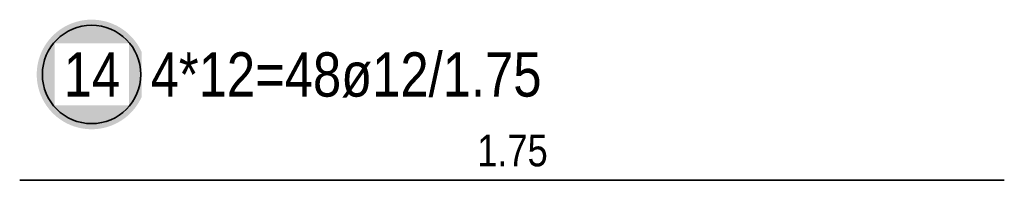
# Model space of a CAD drawing. Header units: millimetres. Extents: x -61 to 115, y -10 to 52.
# Tile 1 of 14: x -60.897 to -57.397, y 39.1 to 39.672. Entities that reach past the tile are written whole.
import ezdxf

# ---------------------------------------------------------------- set-up
doc = ezdxf.new("R2010")
doc.units = ezdxf.units.MM
doc.layers.add('Geschnittene Kanten', color=7, linetype='Continuous', lineweight=20)
doc.styles.add('Arial Narrow', font='ARIALN.TTF')

msp = doc.modelspace()

# ---------------------------------------------------------------- hatches: boundary and pattern name
at = {"layer": 'Geschnittene Kanten', "lineweight": 25, "true_color": 0xffffff}
msp.add_hatch(color=7, dxfattribs=at).paths.add_polyline_path([(-60.446266, 39.476756), (-60.446384, 39.483561), (-60.446741, 39.490359), (-60.447334, 39.497139), (-60.448163, 39.503895), (-60.449228, 39.510617), (-60.450527, 39.517299), (-60.452058, 39.523931), (-60.45382, 39.530505), (-60.45581, 39.537014), (-60.458026, 39.54345), (-60.460465, 39.549804), (-60.463124, 39.55607), (-60.466001, 39.562238), (-60.469091, 39.568303), (-60.472391, 39.574256), (-60.475896, 39.58009), (-60.479603, 39.585799), (-60.483507, 39.591374), (-60.487603, 39.59681), (-60.491887, 39.6021), (-60.496352, 39.607237), (-60.500994, 39.612214), (-60.505807, 39.617027), (-60.510785, 39.621669), (-60.515922, 39.626135), (-60.521212, 39.630418), (-60.526647, 39.634514), (-60.532223, 39.638418), (-60.537931, 39.642125), (-60.543766, 39.645631), (-60.549719, 39.648931), (-60.555783, 39.652021), (-60.561952, 39.654897), (-60.568217, 39.657557), (-60.574572, 39.659996), (-60.581007, 39.662212), (-60.587516, 39.664202), (-60.594091, 39.665964), (-60.600723, 39.667495), (-60.607404, 39.668794), (-60.614127, 39.669858), (-60.620883, 39.670688), (-60.627663, 39.671281), (-60.63446, 39.671637), (-60.641266, 39.671756), (-60.648071, 39.671637), (-60.654868, 39.671281), (-60.661649, 39.670688), (-60.668404, 39.669858), (-60.675127, 39.668794), (-60.681808, 39.667495), (-60.68844, 39.665964), (-60.695015, 39.664202), (-60.701524, 39.662212), (-60.70796, 39.659996), (-60.714314, 39.657557), (-60.720579, 39.654897), (-60.726748, 39.652021), (-60.732813, 39.648931), (-60.738766, 39.645631), (-60.7446, 39.642125), (-60.750308, 39.638418), (-60.755884, 39.634514), (-60.76132, 39.630418), (-60.766609, 39.626135), (-60.771746, 39.621669), (-60.776724, 39.617027), (-60.781537, 39.612214), (-60.786179, 39.607237), (-60.790644, 39.6021), (-60.794928, 39.59681), (-60.799024, 39.591374), (-60.802928, 39.585799), (-60.806635, 39.58009), (-60.810141, 39.574256), (-60.81344, 39.568303), (-60.81653, 39.562238), (-60.819407, 39.55607), (-60.822066, 39.549804), (-60.824506, 39.54345), (-60.826722, 39.537014), (-60.828712, 39.530505), (-60.830473, 39.523931), (-60.832004, 39.517299), (-60.833303, 39.510617), (-60.834368, 39.503895), (-60.835197, 39.497139), (-60.835791, 39.490359), (-60.836147, 39.483561), (-60.836266, 39.476756), (-60.836147, 39.469951), (-60.835791, 39.463154), (-60.835197, 39.456373), (-60.834368, 39.449617), (-60.833303, 39.442895), (-60.832004, 39.436213), (-60.830473, 39.429581), (-60.828712, 39.423007), (-60.826722, 39.416498), (-60.824506, 39.410062), (-60.822066, 39.403708), (-60.819407, 39.397442), (-60.81653, 39.391274), (-60.81344, 39.385209), (-60.810141, 39.379256), (-60.806635, 39.373422), (-60.802928, 39.367713), (-60.799024, 39.362138), (-60.794928, 39.356702), (-60.790644, 39.351412), (-60.786179, 39.346276), (-60.781537, 39.341298), (-60.776724, 39.336485), (-60.771746, 39.331843), (-60.766609, 39.327377), (-60.76132, 39.323094), (-60.755884, 39.318998), (-60.750308, 39.315094), (-60.7446, 39.311387), (-60.738766, 39.307881), (-60.732813, 39.304581), (-60.726748, 39.301491), (-60.720579, 39.298615), (-60.714314, 39.295955), (-60.70796, 39.293516), (-60.701524, 39.2913), (-60.695015, 39.28931), (-60.68844, 39.287548), (-60.681808, 39.286017), (-60.675127, 39.284719), (-60.668404, 39.283654), (-60.661649, 39.282824), (-60.654868, 39.282231), (-60.648071, 39.281875), (-60.641266, 39.281756), (-60.63446, 39.281875), (-60.627663, 39.282231), (-60.620883, 39.282824), (-60.614127, 39.283654), (-60.607404, 39.284719), (-60.600723, 39.286017), (-60.594091, 39.287548), (-60.587516, 39.28931), (-60.581007, 39.2913), (-60.574572, 39.293516), (-60.568217, 39.295955), (-60.561952, 39.298615), (-60.555783, 39.301491), (-60.549719, 39.304581), (-60.543766, 39.307881), (-60.537931, 39.311387), (-60.532223, 39.315094), (-60.526647, 39.318998), (-60.521212, 39.323094), (-60.515922, 39.327377), (-60.510785, 39.331843), (-60.505807, 39.336485), (-60.500994, 39.341298), (-60.496352, 39.346276), (-60.491887, 39.351412), (-60.487603, 39.356702), (-60.483507, 39.362138), (-60.479603, 39.367713), (-60.475896, 39.373422), (-60.472391, 39.379256), (-60.469091, 39.385209), (-60.466001, 39.391274), (-60.463124, 39.397442), (-60.460465, 39.403708), (-60.458026, 39.410062), (-60.45581, 39.416498), (-60.45382, 39.423007), (-60.452058, 39.429581), (-60.450527, 39.436213), (-60.449228, 39.442895), (-60.448163, 39.449617), (-60.447334, 39.456373), (-60.446741, 39.463154)])

# ---------------------------------------------------------------- linework, layer by layer
at = {"layer": 'Geschnittene Kanten', "color": 2, "linetype": 'Continuous', "lineweight": 35, "ltscale": 0.5}
msp.add_line((-60.896867, 39.099978), (-57.396867, 39.099978), dxfattribs=at)
msp.add_circle((-60.641266, 39.476756), 0.175, dxfattribs=at)

# ---------------------------------------------------------------- texts
at = {"layer": 'Geschnittene Kanten', "color": 2, "lineweight": 35, "insert": (-60.431266, 39.555506), "char_height": 0.1575, "attachment_point": 1, "line_spacing_factor": 0.9, "style": 'Arial Narrow', "bg_fill": 3, "box_fill_scale": 1.2, "bg_fill_color": 256, "bg_fill_true_color": 13158600, "bg_fill_transparency": 0}
msp.add_mtext('4*12=48ø12/1.75', dxfattribs=at)
at = {"layer": 'Geschnittene Kanten', "color": 3, "lineweight": 25, "insert": (-59.270617, 39.262478), "char_height": 0.1125, "attachment_point": 1, "line_spacing_factor": 0.9, "style": 'Arial Narrow'}
msp.add_mtext('1.75', dxfattribs=at)

# ---------------------------------------------------------------- next in the draw order: texts
at = {"layer": 'Geschnittene Kanten', "color": 2, "lineweight": 35, "insert": (-60.740491, 39.555506), "char_height": 0.1575, "attachment_point": 1, "line_spacing_factor": 0.9, "style": 'Arial Narrow', "bg_fill": 3, "box_fill_scale": 1.2, "bg_fill_color": 256, "bg_fill_true_color": 13158600, "bg_fill_transparency": 0}
msp.add_mtext('14', dxfattribs=at)

doc.saveas('drawing.dxf')
